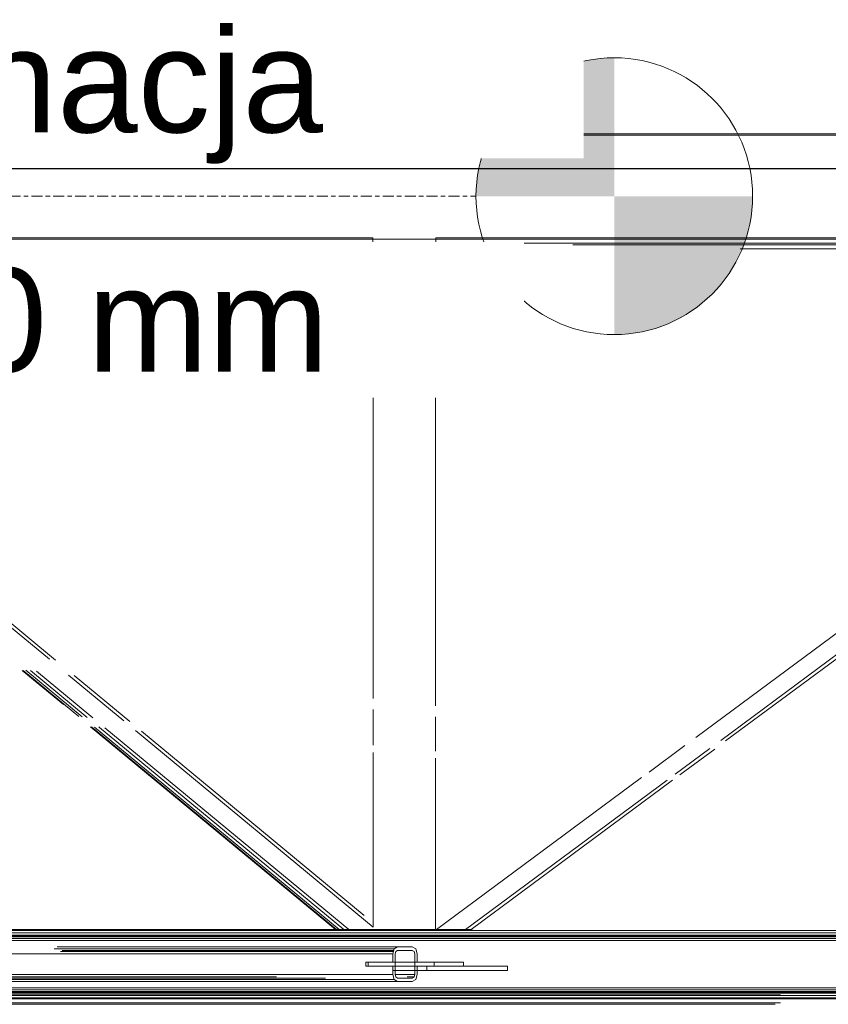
# Model space of a CAD drawing. Header units: millimetres. Extents: x 101535 to 192135, y -3968 to 17259.
# Tile 24 of 92: x 104164 to 105333, y 12792 to 14215. Entities that reach past the tile are written whole.
import ezdxf

# ---------------------------------------------------------------- set-up
doc = ezdxf.new("R2010")
doc.units = ezdxf.units.MM
doc.linetypes.add('Środek _2_', pattern=[31.75, 6.35, -4.75, 15.9, -4.75])
doc.layers.add('A-FLOR-LEVL', color=7, linetype='Continuous', lineweight=30)
doc.layers.add('A-GENM', color=7, linetype='Continuous', lineweight=18)
doc.styles.add('Arial', font='arial.ttf', dxfattribs={"height": 150})

# ---------------------------------------------------------------- blocks, each defined once
blk = doc.blocks.new('Bezpośredni kształt - IR 026-25_3D1_2025_09_11-304393-Przekrój 29')
at = {"layer": 'A-GENM'}
for p, q in [((102813.7, 14050), (106794.5, 14050)), ((103733.6, 13900), (104674.5, 13900)), ((108692.1, 13897.9), (104612.5, 13897.9)), ((108692.1, 13897.9), (104612.5, 13897.9)), ((108692.1, 13897.9), (104612.5, 13897.9)), ((108692.1, 13897.9), (104612.5, 13897.9)), ((104674.5, 13900), (104674.5, 13894.1)), ((104674.5, 13896.4), (104674.5, 13898)), ((104674.5, 13896.4), (104674.5, 13898)), ((104674.5, 13896.4), (104674.5, 13898)), ((104674.5, 13896.4), (104674.5, 13898)), ((104674.5, 13894.1), (104674.5, 13892)), ((104683.6, 13892), (104674.5, 13892)), ((104683.6, 13892), (104708.4, 13892)), ((104708.4, 13892), (104713.1, 13890.1)), ((104713.1, 13890.1), (104714.8, 13889.4)), ((104715.3, 13887.9), (104714.8, 13889.4)), ((104725.3, 13889.4), (104724.7, 13887.9)), ((104725.3, 13889.4), (104730, 13891.3)), ((104730, 13891.3), (104731.7, 13892)), ((104740.7, 13892), (104731.7, 13892)), ((104740.7, 13892), (104765.5, 13892)), ((104765.5, 13894.1), (104765.5, 13900)), ((105101.7, 13900), (104765.5, 13900)), ((104765.5, 13898), (104765.5, 13894.3)), ((104765.5, 13898), (104765.5, 13894.3)), ((104765.5, 13897.6), (104765.5, 13894.3)), ((104765.5, 13894.3), (104765.5, 13897.6)), ((104765.5, 13894.1), (104765.5, 13892)), ((104863.3, 13892), (108686.9, 13892)), ((108686.9, 13892), (104863.3, 13892)), ((104863.3, 13892), (108693.6, 13892)), ((108693.6, 13892), (104863.3, 13892)), ((108686.9, 13892), (104863.3, 13892)), ((108686.9, 13892), (104863.3, 13892)), ((108695.2, 13892), (104863.3, 13892)), ((104863.3, 13892), (108695.2, 13892)), ((108690.5, 13889.7), (104963.6, 13889.7)), ((104963.6, 13889.7), (108690.5, 13889.7)), ((108690.5, 13889.7), (104963.6, 13889.7)), ((108690.5, 13889.7), (104963.6, 13889.7)), ((105101.7, 13900), (106024.5, 13900)), ((104715.5, 13887.7), (104715.3, 13887.9)), ((104715.5, 13887.7), (104717.1, 13883.7)), ((104717.1, 13883.7), (104717.4, 13883)), ((104717.4, 13833.9), (104717.4, 13883)), ((104722.7, 13883), (104723, 13883.7)), ((104722.7, 13883), (104722.7, 13865.1)), ((104723, 13883.7), (104724.6, 13887.7)), ((104724.6, 13887.7), (104724.7, 13887.9)), ((108692.1, 13884), (105205.8, 13884)), ((108692.1, 13884), (105205.8, 13884)), ((106067, 13884), (105205.8, 13884)), ((108692.1, 13884), (105205.8, 13884)), ((108692.1, 13884), (105205.8, 13884)), ((105205.8, 13884), (106067, 13884)), ((106067, 13884), (105205.8, 13884)), ((106067, 13884), (105205.8, 13884)), ((104722.7, 13844), (104722.7, 13865.1)), ((104717.4, 13833.9), (104717.4, 13776)), ((104722.7, 13794.9), (104722.7, 13844)), ((104722.7, 13737), (104722.7, 13794.9)), ((104717.4, 13776), (104717.4, 13758.1)), ((105958.7, 13783.1), (105141.4, 13177.7)), ((105958.7, 13783.1), (105141.4, 13177.7)), ((106003.7, 13785.3), (105177.6, 13173.4)), ((106003.7, 13785.3), (105177.6, 13173.4)), ((106010.7, 13784.5), (105184.5, 13172.6)), ((106010.7, 13784.5), (105184.5, 13172.6)), ((104717.4, 13758.1), (104717.4, 13737)), ((104716.7, 13735.3), (104714.8, 13730.6)), ((104716.7, 13735.3), (104717.4, 13737)), ((104724.6, 13732.3), (104722.7, 13737)), ((104674.5, 13725.9), (104674.5, 13728)), ((104674.5, 13720), (104674.5, 13728)), ((104699.4, 13728), (104674.5, 13728)), ((104674.5, 13728), (104708.4, 13728)), ((104708.4, 13728), (104674.5, 13728)), ((104674.5, 13720), (104674.5, 13728)), ((104674.5, 13725.9), (104674.5, 13720)), ((104698.8, 13720), (104674.5, 13720)), ((104765.5, 13720), (104674.5, 13720)), ((104765.5, 13720), (104674.5, 13720)), ((104675, 13724.8), (104675, 13234.1)), ((104675, 13234.1), (104675, 13724.8)), ((104698.8, 13720), (104765.5, 13720)), ((104699.4, 13728), (104708.4, 13728)), ((104708.4, 13728), (104713.2, 13730)), ((104713.2, 13730), (104708.4, 13728)), ((104713.1, 13729.9), (104708.4, 13728)), ((104713.1, 13729.9), (104714.8, 13730.6)), ((104724.6, 13732.3), (104725.3, 13730.6)), ((104730, 13728.7), (104725.3, 13730.6)), ((104725.3, 13730.6), (104731.7, 13728)), ((104725.3, 13730.6), (104731.7, 13728)), ((104730, 13728.7), (104731.7, 13728)), ((104756.5, 13728), (104731.7, 13728)), ((104731.7, 13728), (104765.5, 13728)), ((104731.7, 13728), (104765.5, 13728)), ((104756.5, 13728), (104765.5, 13728)), ((104765, 13728.9), (104765, 13223.2)), ((104765, 13223.2), (104765, 13728.9)), ((104765.5, 13722.1), (104765.5, 13728)), ((104765.5, 13728), (104765.5, 13720)), ((104765.5, 13728), (104765.5, 13720)), ((104765.5, 13722.1), (104765.5, 13720)), ((103770, 13658.3), (104215.7, 13289.6)), ((103770, 13658.3), (104215.7, 13289.6)), ((104028.6, 13438.1), (104206.9, 13290.7)), ((104206.9, 13290.7), (104028.6, 13438.1)), ((104167.4, 13274.6), (104227.1, 13225.3)), ((104227.1, 13225.3), (104167.4, 13274.6)), ((104168.8, 13274.7), (104249.7, 13207.8)), ((104168.8, 13274.7), (104249.7, 13207.8)), ((104172.7, 13275.1), (104254.2, 13207.6)), ((104172.7, 13275.1), (104254.2, 13207.6)), ((104179.6, 13274.6), (104261.7, 13206.7)), ((104261.7, 13206.7), (104179.6, 13274.6)), ((104247.3, 13224.8), (104188.3, 13273.6)), ((104188.3, 13273.6), (104247.3, 13224.8)), ((104234.4, 13267.9), (104314.7, 13201.5)), ((104314.7, 13201.5), (104234.4, 13267.9)), ((104242.9, 13267.1), (104323.2, 13200.7)), ((104242.9, 13267.1), (104323.2, 13200.7)), ((104269.8, 13206.1), (104247.3, 13224.8)), ((104247.3, 13224.8), (104269.8, 13206.1)), ((104675, 13218), (104675, 13166.5)), ((104675, 13166.5), (104675, 13218)), ((104765, 13207.3), (104765, 13157.8)), ((104765, 13157.8), (104765, 13207.3)), ((104266.4, 13192.8), (104620.4, 12900)), ((104620.4, 12900), (104266.4, 13192.8)), ((104267.6, 13193), (104621.9, 12900)), ((104267.6, 13193), (104621.9, 12900)), ((104272.2, 13192.7), (104626.1, 12900)), ((104272.2, 13192.7), (104626.1, 12900)), ((104278.5, 13192.8), (104279.3, 13192.2)), ((104279.3, 13192.2), (104278.5, 13192.8)), ((104279.4, 13192.1), (104632.5, 12900)), ((104632.5, 12900), (104279.4, 13192.1)), ((104620.4, 12900), (104271.6, 13188.5)), ((104271.6, 13188.5), (104620.4, 12900)), ((104273.3, 13188.3), (104621.9, 12900)), ((104621.9, 12900), (104273.3, 13188.3)), ((104640, 12900), (104287.2, 13191.8)), ((104287.2, 13191.8), (104640, 12900)), ((104331.3, 13187.7), (104675, 12903.4)), ((104675, 12903.4), (104331.3, 13187.7)), ((104339.9, 13186.9), (104662.1, 12920.4)), ((104339.9, 13186.9), (104662.1, 12920.4)), ((105125.5, 13165.9), (105074, 13127.7)), ((105125.5, 13165.9), (105074, 13127.7)), ((104675, 13155.8), (104675, 12903.4)), ((104675, 12903.4), (104675, 13155.8)), ((105162, 13161.8), (105111.6, 13124.5)), ((105162, 13161.8), (105111.6, 13124.5)), ((105168.9, 13161), (105118.6, 13123.7)), ((105168.9, 13161), (105118.6, 13123.7)), ((104765, 13147.6), (104765, 13147)), ((104765, 13147), (104765, 13147.6)), ((104765, 13146.9), (104765, 12900)), ((104765, 12900), (104765, 13146.9)), ((105063, 13119.6), (104766.5, 12900)), ((105063, 13119.6), (104766.5, 12900)), ((105100, 13115.9), (104808.5, 12900)), ((105100, 13115.9), (104808.5, 12900)), ((105108, 13115.9), (104816.6, 12900)), ((105108, 13115.9), (104816.6, 12900)), ((108136.2, 12895.3), (103446.1, 12895.3)), ((103446.1, 12895.3), (108136.2, 12895.3)), ((106807.1, 12895.3), (103446.4, 12895.3)), ((106807.1, 12895.3), (103446.4, 12895.3)), ((106952.1, 12898.8), (103449.3, 12898.8)), ((103449.3, 12898.8), (108136.2, 12898.8)), ((106952.1, 12898.8), (103449.3, 12898.8)), ((103449.3, 12898.8), (108136.2, 12898.8)), ((104620.8, 12900), (103453.2, 12900)), ((103453.2, 12900), (104620.8, 12900)), ((103453.2, 12900), (104620.8, 12900)), ((104620.8, 12900), (103453.2, 12900)), ((104620.4, 12900), (104620.8, 12900)), ((104620.4, 12900), (104620.8, 12900)), ((104620.8, 12900), (104620.4, 12900)), ((104620.4, 12900), (104620.8, 12900)), ((104621.9, 12900), (104620.8, 12900)), ((104620.8, 12900), (104625.7, 12900)), ((104625.7, 12900), (104620.8, 12900)), ((104620.8, 12900), (104621.9, 12900)), ((104620.8, 12900), (104621.9, 12900)), ((104621.9, 12900), (104620.8, 12900)), ((104625.7, 12900), (104620.8, 12900)), ((104620.8, 12900), (104625.7, 12900)), ((104621.9, 12900), (104626.1, 12900)), ((104626.1, 12900), (104621.9, 12900)), ((104626.1, 12900), (104621.9, 12900)), ((104621.9, 12900), (104626.1, 12900)), ((104626.1, 12900), (104632.5, 12900)), ((104626.1, 12900), (104632.5, 12900)), ((104632.5, 12900), (104640, 12900)), ((104640, 12900), (104632.5, 12900)), ((104765, 12900), (104640, 12900)), ((104765, 12900), (104640, 12900)), ((104766.5, 12900), (104766.2, 12900)), ((104766.5, 12900), (104766.2, 12900)), ((104766.5, 12900), (104808.5, 12900)), ((104808.5, 12900), (104766.5, 12900)), ((104808.5, 12900), (104816.6, 12900)), ((104816.6, 12900), (104808.5, 12900)), ((104816.6, 12900), (104818.3, 12900)), ((104818.3, 12900), (104816.6, 12900)), ((108136.2, 12884), (103443.1, 12884)), ((108136.2, 12884), (103443.1, 12884)), ((108136.2, 12890.1), (103444.2, 12890.1)), ((108136.2, 12890.1), (103444.2, 12890.1)), ((106617.5, 12890.1), (103446.4, 12890.1)), ((106617.5, 12890.1), (103446.4, 12890.1)), ((106412.3, 12884), (103446.4, 12884)), ((106412.3, 12884), (103446.4, 12884)), ((103448, 12884), (106463.4, 12884)), ((106463.4, 12884), (103448, 12884)), ((108136.2, 12884), (103448, 12884)), ((108136.2, 12884), (103448, 12884)), ((106566, 12887.1), (103448.4, 12887.1)), ((106566, 12887.1), (103448.4, 12887.1)), ((108136.2, 12887.1), (103448.4, 12887.1)), ((108136.2, 12887.1), (103448.4, 12887.1)), ((106660.8, 12889.7), (103449.6, 12889.7)), ((103449.6, 12889.7), (106660.8, 12889.7)), ((108136.2, 12889.7), (103449.6, 12889.7)), ((108136.2, 12889.7), (103449.6, 12889.7)), ((103451.3, 12891.4), (106733.3, 12891.4)), ((103451.3, 12891.4), (106733.3, 12891.4)), ((108136.2, 12891.4), (103451.3, 12891.4)), ((108136.2, 12891.4), (103451.3, 12891.4)), ((103453.2, 12892), (106772.5, 12892)), ((108136.2, 12892), (103453.2, 12892)), ((108136.2, 12892), (103453.2, 12892)), ((106772.5, 12892), (103453.2, 12892)), ((103961.3, 12865), (104703.3, 12865)), ((103961.3, 12865), (104703.3, 12865)), ((104705.4, 12872.1), (104213.9, 12872.1)), ((104705.4, 12872.1), (104213.9, 12872.1)), ((104710.4, 12875), (104218.1, 12875)), ((104218.1, 12875), (104710.4, 12875)), ((104223.1, 12868.5), (104704.3, 12868.5)), ((104223.1, 12868.5), (104704.3, 12868.5)), ((104704.8, 12870), (104225.2, 12870)), ((104225.2, 12870), (104704.8, 12870)), ((104710.4, 12875), (104253.8, 12875)), ((104253.8, 12875), (104710.4, 12875)), ((104704.8, 12870), (104260.9, 12870)), ((104260.9, 12870), (104704.8, 12870)), ((104266.3, 12872.1), (104705.4, 12872.1)), ((104266.3, 12872.1), (104705.4, 12872.1)), ((104628.6, 12868.5), (104267.1, 12868.5)), ((104628.6, 12868.5), (104267.1, 12868.5)), ((104705.4, 12872.1), (104703.3, 12865)), ((104705.4, 12872.1), (104703.3, 12865)), ((104703.3, 12865), (104703.3, 12853)), ((104703.3, 12865), (104703.3, 12853)), ((104710.4, 12875), (104705.4, 12872.1)), ((104705.4, 12872.1), (104710.4, 12875)), ((104707.9, 12868.5), (104706.8, 12865)), ((104706.8, 12865), (104707.9, 12868.5)), ((104706.8, 12865), (104706.8, 12853)), ((104706.8, 12865), (104706.8, 12853)), ((104710.4, 12870), (104707.9, 12868.5)), ((104710.4, 12870), (104707.9, 12868.5)), ((104731.6, 12875), (104710.4, 12875)), ((104710.4, 12875), (104731.6, 12875)), ((104731.6, 12870), (104710.4, 12870)), ((104731.6, 12870), (104710.4, 12870)), ((104736.6, 12872.1), (104731.6, 12875)), ((104731.6, 12875), (104736.6, 12872.1)), ((104734.1, 12868.5), (104731.6, 12870)), ((104734.1, 12868.5), (104731.6, 12870)), ((104735.1, 12865), (104734.1, 12868.5)), ((104734.1, 12868.5), (104735.1, 12865)), ((104735.1, 12864), (104735.1, 12865)), ((104735.1, 12864), (104735.1, 12865)), ((104738.7, 12865), (104736.6, 12872.1)), ((104738.7, 12865), (104736.6, 12872.1)), ((104738.7, 12854.5), (104738.7, 12865)), ((104738.7, 12854.5), (104738.7, 12865)), ((104668, 12853), (104664.4, 12853)), ((104664.4, 12853), (104664.4, 12847)), ((104763.4, 12853), (104664.4, 12853)), ((104664.4, 12853), (104668, 12853)), ((104664.4, 12847), (104664.4, 12853)), ((104664.4, 12853), (104763.4, 12853)), ((104668, 12853), (104703.3, 12853)), ((104668, 12853), (104668, 12847)), ((104668, 12853), (104668, 12847)), ((104703.3, 12853), (104668, 12853)), ((104703.3, 12853), (104706.8, 12853)), ((104706.8, 12853), (104703.3, 12853)), ((104735.1, 12853), (104706.8, 12853)), ((104706.8, 12853), (104706.8, 12847)), ((104735.1, 12853), (104706.8, 12853)), ((104706.8, 12853), (104706.8, 12847)), ((104735.1, 12854.4), (104735.1, 12863.7)), ((104735.1, 12854.4), (104735.1, 12863.7)), ((104735.1, 12853), (104735.1, 12854.1)), ((104735.1, 12853), (104735.1, 12854.1)), ((104735.1, 12853), (104735.1, 12847)), ((104735.1, 12847), (104735.1, 12853)), ((104738.7, 12853), (104738.7, 12854.2)), ((104738.7, 12853), (104738.7, 12854.2)), ((104744.1, 12853), (104805.8, 12853)), ((104805.8, 12853), (104744.1, 12853)), ((104805.8, 12853), (104763.4, 12853)), ((104763.4, 12853), (104763.4, 12847)), ((104763.4, 12853), (104805.8, 12853)), ((104763.4, 12853), (104763.4, 12847)), ((104805.8, 12853), (104805.8, 12847)), ((104805.8, 12847), (104805.8, 12853)), ((104706.8, 12847), (104664.4, 12847)), ((104664.4, 12847), (104706.8, 12847)), ((104703.3, 12847), (104668, 12847)), ((104703.3, 12847), (104668, 12847)), ((104703.3, 12835), (104703.3, 12847)), ((104703.3, 12847), (104706.8, 12847)), ((104703.3, 12847), (104703.3, 12835)), ((104706.8, 12847), (104703.3, 12847)), ((104703.3, 12841), (104703.3, 12847)), ((104706.8, 12847), (104703.3, 12847)), ((104703.3, 12841), (104703.3, 12847)), ((104703.3, 12841), (104703.3, 12847)), ((104869.3, 12847), (104703.3, 12847)), ((104703.3, 12847), (104706.8, 12847)), ((104869.3, 12847), (104703.3, 12847)), ((104703.3, 12847), (104703.3, 12841)), ((104752.8, 12841), (104703.3, 12841)), ((104752.8, 12841), (104703.3, 12841)), ((104869.3, 12841), (104703.3, 12841)), ((104869.3, 12841), (104703.3, 12841)), ((104735.1, 12847), (104706.8, 12847)), ((104706.8, 12847), (104706.8, 12835)), ((104749.3, 12847), (104706.8, 12847)), ((104735.1, 12847), (104706.8, 12847)), ((104706.8, 12847), (104763.4, 12847)), ((104749.3, 12847), (104706.8, 12847)), ((104763.4, 12847), (104706.8, 12847)), ((104706.8, 12847), (104706.8, 12835)), ((104735.1, 12847), (104738.7, 12847)), ((104735.1, 12847), (104735.1, 12835)), ((104738.7, 12847), (104735.1, 12847)), ((104735.1, 12847), (104735.1, 12835)), ((104738.7, 12847), (104738.7, 12835)), ((104738.7, 12847), (104738.7, 12835)), ((104805.8, 12847), (104749.3, 12847)), ((104752.8, 12847), (104749.3, 12847)), ((104749.3, 12847), (104752.8, 12847)), ((104749.3, 12847), (104805.8, 12847)), ((104752.8, 12847), (104752.8, 12841)), ((104752.8, 12847), (104869.3, 12847)), ((104869.3, 12847), (104752.8, 12847)), ((104752.8, 12841), (104752.8, 12847)), ((104869.3, 12841), (104752.8, 12841)), ((104752.8, 12841), (104869.3, 12841)), ((104763.4, 12847), (104805.8, 12847)), ((104805.8, 12847), (104763.4, 12847)), ((104869.3, 12841), (104869.3, 12847)), ((104869.3, 12847), (104869.3, 12841)), ((104703.3, 12835), (103501.2, 12835)), ((103501.2, 12835), (104703.3, 12835)), ((104705.4, 12827.9), (103503.3, 12827.9)), ((103503.3, 12827.9), (104705.4, 12827.9)), ((104535.4, 12831.5), (103505.8, 12831.5)), ((103505.8, 12831.5), (104535.4, 12831.5)), ((104605.9, 12830), (103508.3, 12830)), ((103508.3, 12830), (104605.9, 12830)), ((104710.4, 12825), (103508.3, 12825)), ((103508.3, 12825), (104710.4, 12825)), ((104605.9, 12830), (103529.5, 12830)), ((103529.5, 12830), (104605.9, 12830)), ((104710.4, 12825), (103529.5, 12825)), ((103529.5, 12825), (104710.4, 12825)), ((104535.4, 12831.5), (103532, 12831.5)), ((103532, 12831.5), (104535.4, 12831.5)), ((104705.4, 12827.9), (103534.5, 12827.9)), ((103534.5, 12827.9), (104705.4, 12827.9)), ((104703.3, 12835), (104705.4, 12827.9)), ((104705.4, 12827.9), (104703.3, 12835)), ((104710.4, 12825), (104705.4, 12827.9)), ((104710.4, 12825), (104705.4, 12827.9)), ((104735.1, 12835), (104706.8, 12835)), ((104706.8, 12835), (104707.9, 12831.5)), ((104735.1, 12835), (104706.8, 12835)), ((104706.8, 12835), (104735.1, 12835)), ((104706.8, 12835), (104735.1, 12835)), ((104706.8, 12835), (104707.9, 12831.5)), ((104710.4, 12830), (104707.9, 12831.5)), ((104707.9, 12831.5), (104710.4, 12830)), ((104731.6, 12830), (104710.4, 12830)), ((104710.4, 12830), (104731.6, 12830)), ((104731.6, 12825), (104710.4, 12825)), ((104731.6, 12825), (104710.4, 12825)), ((104733.7, 12831.5), (104724.3, 12831.5)), ((104724.3, 12831.5), (104733.7, 12831.5)), ((104734.1, 12831.5), (104731.6, 12830)), ((104731.6, 12830), (104734.1, 12831.5)), ((104736.6, 12827.9), (104731.6, 12825)), ((104736.6, 12827.9), (104731.6, 12825)), ((104735.1, 12835), (104734.1, 12831.5)), ((104734.1, 12831.5), (104735.1, 12835)), ((104738.7, 12835), (104736.6, 12827.9)), ((104738.7, 12835), (104736.6, 12827.9)), ((108136.2, 12816), (103443.1, 12816)), ((108136.2, 12816), (103443.1, 12816)), ((108136.2, 12809.9), (103444.2, 12809.9)), ((108136.2, 12809.9), (103444.2, 12809.9)), ((108136.2, 12816), (103446.4, 12816)), ((108136.2, 12816), (103446.4, 12816)), ((108136.2, 12809.9), (103446.4, 12809.9)), ((108136.2, 12809.9), (103446.4, 12809.9)), ((105256.3, 12808), (103446.4, 12808)), ((103446.4, 12808), (105256.3, 12808)), ((108136.2, 12816), (103448, 12816)), ((103448, 12816), (108136.2, 12816)), ((108136.2, 12816), (103448, 12816)), ((108136.2, 12816), (103448, 12816)), ((108136.2, 12812.9), (103448.4, 12812.9)), ((108136.2, 12812.9), (103448.4, 12812.9)), ((108136.2, 12812.9), (103448.4, 12812.9)), ((108136.2, 12812.9), (103448.4, 12812.9)), ((108136.2, 12810.3), (103449.6, 12810.3)), ((108136.2, 12810.3), (103449.6, 12810.3)), ((108136.2, 12810.3), (103449.6, 12810.3)), ((108136.2, 12810.3), (103449.6, 12810.3)), ((108136.2, 12808.6), (103451.3, 12808.6)), ((103451.3, 12808.6), (108136.2, 12808.6)), ((108136.2, 12808.6), (103451.3, 12808.6)), ((108136.2, 12808.6), (103451.3, 12808.6)), ((108136.2, 12808), (103453.2, 12808)), ((108136.2, 12808), (103453.2, 12808)), ((103453.2, 12808), (108136.2, 12808)), ((103453.2, 12808), (108136.2, 12808)), ((108136.2, 12804.7), (103446.1, 12804.7)), ((108136.2, 12804.7), (103446.1, 12804.7)), ((105263.9, 12805.7), (103446.4, 12805.7)), ((105263.9, 12805.7), (103446.4, 12805.7)), ((105248.7, 12805.7), (103446.4, 12805.7)), ((103446.4, 12805.7), (105248.7, 12805.7)), ((103446.4, 12804.7), (108136.2, 12804.7)), ((108136.2, 12804.7), (103446.4, 12804.7)), ((105267.1, 12800), (103446.4, 12800)), ((105267.1, 12800), (103446.4, 12800)), ((105245.6, 12800), (103446.4, 12800)), ((105245.6, 12800), (103446.4, 12800)), ((105263.9, 12794.3), (103446.4, 12794.3)), ((105263.9, 12794.3), (103446.4, 12794.3)), ((105248.7, 12794.3), (103446.4, 12794.3)), ((105248.7, 12794.3), (103446.4, 12794.3)), ((108136.2, 12801.2), (103449.3, 12801.2)), ((108136.2, 12801.2), (103449.3, 12801.2)), ((108136.2, 12801.2), (103449.3, 12801.2)), ((108136.2, 12801.2), (103449.3, 12801.2)), ((108136.2, 12800), (103453.2, 12800)), ((108136.2, 12800), (103453.2, 12800)), ((108136.2, 12800), (103453.2, 12800)), ((108136.2, 12800), (103453.2, 12800)), ((105256.3, 12792), (103446.4, 12792)), ((105256.3, 12792), (103446.4, 12792))]:
    blk.add_line(p, q, dxfattribs=at)
blk = doc.blocks.new('Bezpośredni kształt - CONCRETE_SLAB-304394-Przekrój 29')
blk.add_blockref('Bezpośredni kształt - IR 026-25_3D1_2025_09_11-304393-Przekrój 29', (0, 0))
blk = doc.blocks.new('Bezpośredni kształt - CONCRETE_SLAB-305723-Przekrój 29')
at = {"layer": 'A-GENM'}
for p, q in [((109922.8, 14048), (102813.7, 14048)), ((102813.7, 13898), (109922.8, 13898))]:
    blk.add_line(p, q, dxfattribs=at)
blk = doc.blocks.new('Poziom - M_Grot poziomu - Okrąg-11789-Przekrój 29')
at = {"layer": 'A-FLOR-LEVL', "lineweight": 9}
h = blk.add_hatch(color=256, dxfattribs=at)
edge = h.paths.add_edge_path()
edge.add_line((104817.9, -3550), (104617.9, -3550))
edge.add_arc((104817.9, -3550), 200, 90, 180, ccw=False)
edge.add_line((104817.9, -3350), (104817.9, -3550))
h = blk.add_hatch(color=256, dxfattribs=at)
edge = h.paths.add_edge_path()
edge.add_line((104817.9, -3750), (104817.9, -3550))
edge.add_line((104817.9, -3550), (105017.9, -3550))
edge.add_arc((104817.9, -3550), 200, 270, 360, ccw=False)
blk.add_circle((104817.9, -3550), 200, dxfattribs=at)
blk = doc.blocks.new('IR 026-25_3D1_2025_09_11_ifc-1-Przekrój 29')
at = {"layer": 'A-FLOR-LEVL', "linetype": 'Środek _2_', "lineweight": 9}
blk.add_line((101534.5, 13960), (104823.7, 13960), dxfattribs=at)
at = {"layer": 'A-FLOR-LEVL', "lineweight": 5}
blk.add_blockref('Poziom - M_Grot poziomu - Okrąg-11789-Przekrój 29', (205.8, 17510), dxfattribs=at)
at = {"layer": 'A-GENM', "lineweight": 18}
for name in ['Bezpośredni kształt - CONCRETE_SLAB-304394-Przekrój 29', 'Bezpośredni kształt - CONCRETE_SLAB-305723-Przekrój 29']:
    blk.add_blockref(name, (0, 0), dxfattribs=at)
at = {"layer": 'A-FLOR-LEVL', "lineweight": 9, "char_height": 150, "attachment_point": 1, "style": 'Arial', "bg_fill": 3, "box_fill_scale": 1.25, "bg_fill_color": 256, "bg_fill_true_color": 13158600, "bg_fill_transparency": 0}
for s, insert, width in [('3. Kondygnacja', (103158.1, 14202.2), 1783.755), ('13960 mm', (103621, 13856.3), 1234.599)]:
    blk.add_mtext(s, dxfattribs=dict(at, insert=insert, width=width))

msp = doc.modelspace()

# ---------------------------------------------------------------- block references
at = {"lineweight": 5}
msp.add_blockref('IR 026-25_3D1_2025_09_11_ifc-1-Przekrój 29', (0, 0), dxfattribs=at)

# ---------------------------------------------------------------- next in the draw order: linework, layer by layer
at = {"layer": 'A-FLOR-LEVL'}
msp.add_line((102867.4, 14000), (111766.3, 14000), dxfattribs=at)

doc.saveas('drawing.dxf')
